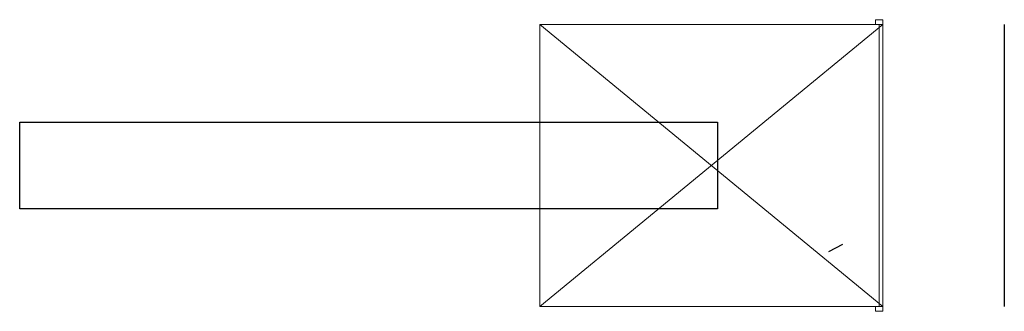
# Model space of a CAD drawing. Extents: x 64462 to 126444, y -56085 to -716.
# Tile 1 of 90: x 64462 to 74932, y -3816 to -716. Entities that reach past the tile are written whole.
import ezdxf

# ---------------------------------------------------------------- set-up
doc = ezdxf.new("R2010")
doc.units = 0
doc.header["$LTSCALE"] = 11.25
for name, color, linetype in [('Budowlane - Chodnik', 7, 'Continuous'), ('Konstrukcja - Płyta - Zbrojenie Rozproszone', 7, 'Continuous'), ('Wymiarowanie - Poziomy', 7, 'Continuous')]:
    doc.layers.add(name, color=color, linetype=linetype)
doc.layers.add('drzwi', color=30, linetype='Continuous', lineweight=20)

# ---------------------------------------------------------------- blocks, each defined once
blk = doc.blocks.new('Drzwi garażowe 1 13_4')
at = {"layer": 'drzwi'}
for p, q in [((-150, 0), (-155, 0)), ((-155, 0), (-155, -8)), ((-155, -8), (-155, 0)), ((-150, -8), (-150, 0)), ((-150, 0), (-150, -365)), ((-150, -365), (150, 0)), ((-150, 0), (150, -365)), ((150, 0), (-150, 0)), ((-150, 0), (-150, -4)), ((155, 0), (150, 0)), ((150, 0), (150, -8)), ((150, -365), (150, 0)), ((150, -4), (150, 0)), ((155, -8), (155, 0)), ((155, -8), (155, 0)), ((-155, -8), (-150, -8)), ((-150, -4), (150, -4)), ((150, -8), (155, -8)), ((-150, -365), (150, -365))]:
    blk.add_line(p, q, dxfattribs=at)

msp = doc.modelspace()

# ---------------------------------------------------------------- linework, layer by layer
at = {"layer": 'Budowlane - Chodnik'}
msp.add_line((74932.31, -766.02), (74932.31, -3766.02), dxfattribs=at)
at = {"layer": 'Konstrukcja - Płyta - Zbrojenie Rozproszone', "flags": 128}
msp.add_lwpolyline([(71882.31, -1806.02), (71882.31, -2726.02), (64462.31, -2726.02), (64462.31, -1806.02)], close=True, dxfattribs=at)
at = {"layer": 'Wymiarowanie - Poziomy'}
msp.add_line((73067.54, -3181.2), (73214.51, -3102.35), dxfattribs=at)

# ---------------------------------------------------------------- block references
at = {"layer": 'drzwi', "xscale": 10, "yscale": 10, "zscale": 1000, "rotation": 270}
msp.add_blockref('Drzwi garażowe 1 13_4', (73642.31, -2266.02), dxfattribs=at)

doc.saveas('drawing.dxf')
